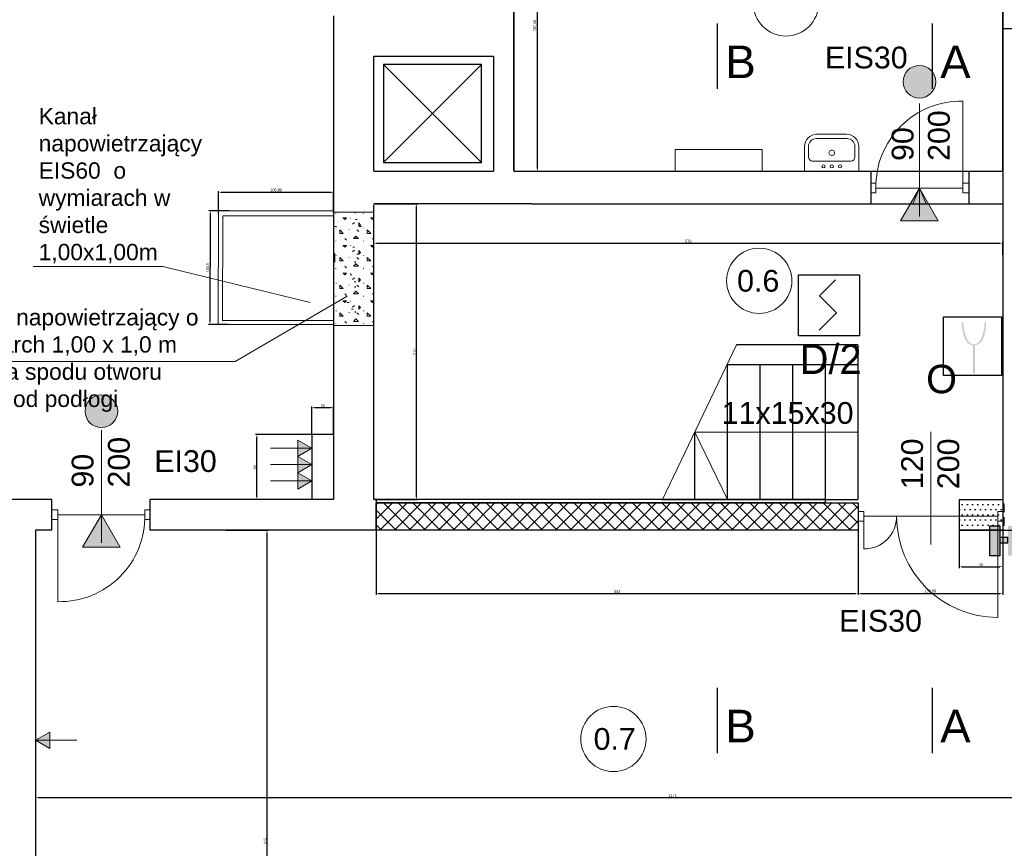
# Model space of a CAD drawing. Header units: millimetres. Extents: x 509 to 36614, y 492 to 3401.
# Tile 6 of 41: x 3060 to 3965, y 1719 to 2482. Entities that reach past the tile are written whole.
import ezdxf
from ezdxf.enums import TextEntityAlignment as Align

# ---------------------------------------------------------------- set-up
doc = ezdxf.new("R2010")
doc.units = ezdxf.units.MM
for name, color, linetype, lineweight in [('B_Wyposażenie', 10, 'Continuous', 9), ('kreskowanie', 252, 'Continuous', 5), ('oddymianie', 5, 'Continuous', 20), ('Okładziny', 132, 'Continuous', 25), ('opisy', 5, 'Continuous', 5), ('RAMKA 100', 198, 'Continuous', 15), ('sciany', 7, 'Continuous', 40), ('stolarka', 3, 'Continuous', 9), ('Wymiar', 7, 'Continuous', 5), ('wymiary', 6, 'Continuous', 5), ('WYŁACZNIK', 1, 'Continuous', 18), ('ściany nośne', 1, 'Continuous', 25)]:
    doc.layers.add(name, color=color, linetype=linetype, lineweight=lineweight)
for name, color, linetype in [('SIEMENS_adres', 7, 'Continuous'), ('SIEMENS_adres_csp', 7, 'Continuous'), ('SIEMENS_czujki', 1, 'Continuous'), ('SIEMENS_grupa', 5, 'Continuous'), ('SIEMENS_komentarze', 7, 'Continuous')]:
    doc.layers.add(name, color=color, linetype=linetype)
doc.styles.add('ARIAL', font='arial.ttf')
doc.styles.add('MtXpl_romans_shx', font='romans.shx')
doc.styles.add('OPS_Arial', font='txt')
doc.styles.get("Standard").update_dxf_attribs({"font": 'ARIAL.TTF'})
doc.dimstyles.new('ISO-25', dxfattribs={"dimtxt": 2.5, "dimasz": 2.5, "dimexe": 1.25, "dimexo": 0.625, "dimtad": 1, "dimtxsty": 'Standard', "dimcen": 2.5, "dimadec": 0, "dimazin": 0, "dimtfac": 1, "dimtmove": 0, "dimatfit": 3, "dimfxl": 0, "dimarcsym": 0})

# ---------------------------------------------------------------- blocks, each defined once
blk = doc.blocks.new('*D259')
at = {"layer": 'Defpoints', "color": 0}
for p in [(3963.72, 2053.17), (3830.73, 2037.11), (3963.72, 1953.74)]:
    blk.add_point(p, dxfattribs=at)
at = {"layer": 'wymiary', "color": 0, "lineweight": -2}
for p, q in [((3963.72, 2052.54), (3963.72, 1952.49)), ((3830.73, 2036.49), (3830.73, 1952.49)), ((3833.23, 1953.74), (3961.22, 1953.74))]:
    blk.add_line(p, q, dxfattribs=at)
at = {"layer": 'wymiary', "color": 0}
for points in [[(3833.23, 1954.16), (3833.23, 1953.32), (3830.73, 1953.74)], [(3961.22, 1953.32), (3961.22, 1954.16), (3963.72, 1953.74)]]:
    blk.add_solid(points, dxfattribs=at)
at = {"layer": 'wymiary', "color": 0, "insert": (3897.22, 1955.87), "char_height": 2.5, "attachment_point": 5}
blk.add_mtext('132,99', dxfattribs=at)
blk = doc.blocks.new('*D260')
at = {"layer": 'Defpoints', "color": 0}
for p in [(3387.73, 2012.06), (3830.73, 2012.06), (3830.73, 1953.74)]:
    blk.add_point(p, dxfattribs=at)
at = {"layer": 'wymiary', "color": 0, "lineweight": -2}
for p, q in [((3387.73, 2011.44), (3387.73, 1952.49)), ((3830.73, 2011.44), (3830.73, 1952.49)), ((3390.23, 1953.74), (3828.23, 1953.74))]:
    blk.add_line(p, q, dxfattribs=at)
at = {"layer": 'wymiary', "color": 0}
for points in [[(3390.23, 1954.16), (3390.23, 1953.32), (3387.73, 1953.74)], [(3828.23, 1953.32), (3828.23, 1954.16), (3830.73, 1953.74)]]:
    blk.add_solid(points, dxfattribs=at)
at = {"layer": 'wymiary', "color": 0, "insert": (3609.23, 1955.64), "char_height": 2.5, "attachment_point": 5}
blk.add_mtext('443', dxfattribs=at)
blk = doc.blocks.new('*D262')
at = {"layer": 'Defpoints', "color": 0}
for p in [(3923.73, 2012.06), (3963.72, 2012.07), (3963.72, 1978.31)]:
    blk.add_point(p, dxfattribs=at)
at = {"layer": 'wymiary', "color": 0, "lineweight": -2}
for p, q in [((3923.73, 2011.44), (3923.73, 1977.06)), ((3963.72, 2011.44), (3963.72, 1977.06)), ((3926.23, 1978.31), (3961.22, 1978.31))]:
    blk.add_line(p, q, dxfattribs=at)
at = {"layer": 'wymiary', "color": 0}
for points in [[(3926.23, 1978.72), (3926.23, 1977.89), (3923.73, 1978.31)], [(3961.22, 1977.89), (3961.22, 1978.72), (3963.72, 1978.31)]]:
    blk.add_solid(points, dxfattribs=at)
at = {"layer": 'wymiary', "color": 0, "insert": (3943.73, 1980.21), "char_height": 2.5, "attachment_point": 5}
blk.add_mtext('40', dxfattribs=at)
blk = doc.blocks.new('*D276')
at = {"layer": 'Defpoints', "color": 0}
for p in [(3074.72, 1911.96), (4245.72, 1911.96), (4245.72, 1766.06)]:
    blk.add_point(p, dxfattribs=at)
at = {"layer": 'wymiary', "color": 0, "lineweight": -2}
for p, q in [((3074.72, 1911.34), (3074.72, 1764.81)), ((4245.72, 1911.34), (4245.72, 1764.81)), ((3077.22, 1766.06), (4243.22, 1766.06))]:
    blk.add_line(p, q, dxfattribs=at)
at = {"layer": 'wymiary', "color": 0}
for points in [[(3077.22, 1766.47), (3077.22, 1765.64), (3074.72, 1766.06)], [(4243.22, 1765.64), (4243.22, 1766.47), (4245.72, 1766.06)]]:
    blk.add_solid(points, dxfattribs=at)
at = {"layer": 'wymiary', "color": 0, "insert": (3660.22, 1767.94), "char_height": 2.5, "attachment_point": 5}
blk.add_mtext('1171', dxfattribs=at)
blk = doc.blocks.new('*D277')
at = {"layer": 'Defpoints', "color": 0}
for p in [(3249.06, 2012.07), (3249.06, 1440.07), (3287.42, 1440.07)]:
    blk.add_point(p, dxfattribs=at)
at = {"layer": 'wymiary', "color": 0, "lineweight": -2}
for p, q in [((3249.68, 2012.07), (3288.67, 2012.07)), ((3287.42, 2009.57), (3287.42, 1442.57)), ((3249.68, 1440.07), (3288.67, 1440.07))]:
    blk.add_line(p, q, dxfattribs=at)
at = {"layer": 'wymiary', "color": 0}
for points in [[(3287.84, 2009.57), (3287.01, 2009.57), (3287.42, 2012.07)], [(3287.01, 1442.57), (3287.84, 1442.57), (3287.42, 1440.07)]]:
    blk.add_solid(points, dxfattribs=at)
at = {"layer": 'wymiary', "color": 0, "insert": (3285.52, 1726.07), "char_height": 2.5, "attachment_point": 5, "rotation": 90}
blk.add_mtext('572', dxfattribs=at)
blk = doc.blocks.new('*D299')
at = {"layer": 'Defpoints', "color": 0}
for p in [(3278.21, 2100.11), (3328.72, 2100.11), (3328.72, 2040.11)]:
    blk.add_point(p, dxfattribs=at)
at = {"layer": 'wymiary', "color": 0, "lineweight": -2}
for p, q in [((3328.1, 2100.11), (3276.96, 2100.11)), ((3278.21, 2042.61), (3278.21, 2097.61)), ((3328.1, 2040.11), (3276.96, 2040.11))]:
    blk.add_line(p, q, dxfattribs=at)
at = {"layer": 'wymiary', "color": 0}
for points in [[(3278.62, 2097.61), (3277.79, 2097.61), (3278.21, 2100.11)], [(3277.79, 2042.61), (3278.62, 2042.61), (3278.21, 2040.11)]]:
    blk.add_solid(points, dxfattribs=at)
at = {"layer": 'wymiary', "color": 0, "insert": (3276.3, 2070.11), "char_height": 2.5, "attachment_point": 5, "rotation": 90}
blk.add_mtext('60', dxfattribs=at)
blk = doc.blocks.new('*D300')
at = {"layer": 'Defpoints', "color": 0}
for p in [(3328.72, 2124.6), (3328.72, 2100.11), (3348.72, 2100.11)]:
    blk.add_point(p, dxfattribs=at)
at = {"layer": 'wymiary', "color": 0, "lineweight": -2}
for p, q in [((3328.72, 2100.74), (3328.72, 2125.85)), ((3346.22, 2124.6), (3331.22, 2124.6)), ((3348.72, 2100.74), (3348.72, 2125.85))]:
    blk.add_line(p, q, dxfattribs=at)
at = {"layer": 'wymiary', "color": 0}
for points in [[(3331.22, 2125.01), (3331.22, 2124.18), (3328.72, 2124.6)], [(3346.22, 2124.18), (3346.22, 2125.01), (3348.72, 2124.6)]]:
    blk.add_solid(points, dxfattribs=at)
at = {"layer": 'wymiary', "color": 0, "insert": (3338.72, 2126.5), "char_height": 2.5, "attachment_point": 5}
blk.add_mtext('20', dxfattribs=at)
blk = doc.blocks.new('*D305')
at = {"layer": 'Defpoints', "color": 0}
for p in [(3385.73, 2312.12), (3424.96, 2312.12), (3385.72, 2040.11)]:
    blk.add_point(p, dxfattribs=at)
at = {"layer": 'wymiary', "color": 0, "lineweight": -2}
for p, q in [((3386.36, 2312.12), (3426.21, 2312.12)), ((3424.96, 2042.61), (3424.96, 2309.62)), ((3386.35, 2040.11), (3426.21, 2040.11))]:
    blk.add_line(p, q, dxfattribs=at)
at = {"layer": 'wymiary', "color": 0}
for points in [[(3425.38, 2309.62), (3424.54, 2309.62), (3424.96, 2312.12)], [(3424.54, 2042.61), (3425.38, 2042.61), (3424.96, 2040.11)]]:
    blk.add_solid(points, dxfattribs=at)
at = {"layer": 'wymiary', "color": 0, "insert": (3423.08, 2176.12), "char_height": 2.5, "attachment_point": 5, "rotation": 90}
blk.add_mtext('272', dxfattribs=at)
blk = doc.blocks.new('*D306')
at = {"layer": 'Defpoints', "color": 0}
for p in [(3963.72, 2275.86), (3385.72, 2264.68), (3963.72, 2264.68)]:
    blk.add_point(p, dxfattribs=at)
at = {"layer": 'wymiary', "color": 0, "lineweight": -2}
for p, q in [((3385.72, 2265.3), (3385.72, 2277.11)), ((3388.22, 2275.86), (3961.22, 2275.86)), ((3963.72, 2265.3), (3963.72, 2277.11))]:
    blk.add_line(p, q, dxfattribs=at)
at = {"layer": 'wymiary', "color": 0}
for points in [[(3388.22, 2276.28), (3388.22, 2275.44), (3385.72, 2275.86)], [(3961.22, 2275.44), (3961.22, 2276.28), (3963.72, 2275.86)]]:
    blk.add_solid(points, dxfattribs=at)
at = {"layer": 'wymiary', "color": 0, "insert": (3674.72, 2277.76), "char_height": 2.5, "attachment_point": 5}
blk.add_mtext('578', dxfattribs=at)
blk = doc.blocks.new('*D312')
at = {"layer": 'Defpoints', "color": 0}
for p in [(3517.87, 2610.07), (3535.96, 2610.07), (3517.87, 2342.12)]:
    blk.add_point(p, dxfattribs=at)
at = {"layer": 'wymiary', "color": 0, "lineweight": -2}
for p, q in [((3518.49, 2610.07), (3537.21, 2610.07)), ((3535.96, 2344.62), (3535.96, 2607.57)), ((3518.49, 2342.12), (3537.21, 2342.12))]:
    blk.add_line(p, q, dxfattribs=at)
at = {"layer": 'wymiary', "color": 0}
for points in [[(3536.38, 2607.57), (3535.54, 2607.57), (3535.96, 2610.07)], [(3535.54, 2344.62), (3536.38, 2344.62), (3535.96, 2342.12)]]:
    blk.add_solid(points, dxfattribs=at)
at = {"layer": 'wymiary', "color": 0, "insert": (3533.83, 2476.09), "char_height": 2.5, "attachment_point": 5, "rotation": 90}
blk.add_mtext('267,95', dxfattribs=at)
blk = doc.blocks.new('*D314')
at = {"layer": 'Defpoints', "color": 0}
for p in [(3963.72, 2578.09), (3514.45, 2342.12), (3963.72, 2342.12)]:
    blk.add_point(p, dxfattribs=at)
at = {"layer": 'wymiary', "color": 0, "lineweight": -2}
for p, q in [((3514.45, 2342.74), (3514.45, 2579.34)), ((3516.95, 2578.09), (3961.22, 2578.09)), ((3963.72, 2342.74), (3963.72, 2579.34))]:
    blk.add_line(p, q, dxfattribs=at)
at = {"layer": 'wymiary', "color": 0}
for points in [[(3516.95, 2578.51), (3516.95, 2577.67), (3514.45, 2578.09)], [(3961.22, 2577.67), (3961.22, 2578.51), (3963.72, 2578.09)]]:
    blk.add_solid(points, dxfattribs=at)
at = {"layer": 'wymiary', "color": 0, "insert": (3739.09, 2580.22), "char_height": 2.5, "attachment_point": 5}
blk.add_mtext('449,27', dxfattribs=at)
blk = doc.blocks.new('*U2')
for p, q in [((7.6, 28.6), (-10.5, 10.5)), ((-10.5, 10.5), (8.7, -8.7)), ((8.7, -8.7), (-11.1, -28.4))]:
    blk.add_line(p, q)
blk.add_lwpolyline([(-34.5, 34.5), (34.5, 34.5), (34.5, -34.5), (-34.5, -34.5)], close=True)
at = {"flags": 9}
blk.add_attdef('NAZWA', (-58.3, 81.4), '', height=22, dxfattribs=at)
at = {"layer": 'SIEMENS_adres', "style": 'ARIAL', "width": 0.7, "flags": 8}
blk.add_attdef('ADRES', text='', height=26, dxfattribs=at).set_placement((8.7, 57.1), align=Align.MIDDLE_LEFT)
at = {"layer": 'SIEMENS_adres_csp', "style": 'MtXpl_romans_shx', "flags": 8}
blk.add_attdef('CSP', text='', height=15.6, dxfattribs=at).set_placement((-41.4, 26.4), align=Align.MIDDLE_RIGHT)
at = {"layer": 'SIEMENS_grupa', "style": 'ARIAL', "width": 0.7, "flags": 8}
blk.add_attdef('GRUPA', text='', height=26, dxfattribs=at).set_placement((0, -45.7), align=Align.TOP_CENTER)
at = {"layer": 'SIEMENS_komentarze', "style": 'MtXpl_romans_shx'}
blk.add_attdef('UWAGI', (40.4, -11.2), '', height=22, dxfattribs=at)
at = {"layer": 'SIEMENS_komentarze', "style": 'MtXpl_romans_shx', "flags": 1}
blk.add_attdef('PARAMETR', (-210.6, -12.1), '', height=22, dxfattribs=at)
blk = doc.blocks.new('*D376')
at = {"layer": 'Defpoints', "color": 0}
for p in [(3242.84, 2322.5), (3242.84, 2302.83), (3348.72, 2302.83)]:
    blk.add_point(p, dxfattribs=at)
at = {"layer": 'oddymianie', "color": 0, "lineweight": -2}
for p, q in [((3242.84, 2303.46), (3242.84, 2323.75)), ((3346.22, 2322.5), (3245.34, 2322.5)), ((3348.72, 2303.46), (3348.72, 2323.75))]:
    blk.add_line(p, q, dxfattribs=at)
at = {"layer": 'oddymianie', "color": 0}
for points in [[(3245.34, 2322.92), (3245.34, 2322.08), (3242.84, 2322.5)], [(3346.22, 2322.08), (3346.22, 2322.92), (3348.72, 2322.5)]]:
    blk.add_solid(points, dxfattribs=at)
at = {"layer": 'oddymianie', "color": 0, "insert": (3295.78, 2324.63), "char_height": 2.5, "attachment_point": 5}
blk.add_mtext('105,88', dxfattribs=at)
blk = doc.blocks.new('*D377')
at = {"layer": 'Defpoints', "color": 0}
for p in [(3252.98, 2305.65), (3234.94, 2201.2), (3252.69, 2201.14)]:
    blk.add_point(p, dxfattribs=at)
at = {"layer": 'oddymianie', "color": 0, "lineweight": -2}
for p, q in [((3252.36, 2305.65), (3233.98, 2305.7)), ((3235.23, 2303.2), (3234.94, 2203.7)), ((3252.06, 2201.15), (3233.69, 2201.2))]:
    blk.add_line(p, q, dxfattribs=at)
at = {"layer": 'oddymianie', "color": 0}
for points in [[(3235.64, 2303.2), (3234.81, 2303.2), (3235.23, 2305.7)], [(3234.53, 2203.7), (3235.36, 2203.69), (3234.94, 2201.2)]]:
    blk.add_solid(points, dxfattribs=at)
at = {"layer": 'oddymianie', "color": 0, "insert": (3232.96, 2253.45), "char_height": 2.5, "attachment_point": 5, "rotation": 89.83811}
blk.add_mtext('104,5', dxfattribs=at)

msp = doc.modelspace()

# ---------------------------------------------------------------- hatches: boundary and pattern name
at = {"transparency": 33554607}
h = msp.add_hatch(color=256, dxfattribs=at)
h.dxf.hatch_style = 1
h.set_gradient(color1=(0, 0, 255), color2=(0, 0, 228), one_color=1, tint=0.44995, name='CYLINDER')
h.paths.add_polyline_path([(3961.006, 2015.927), (3952.02, 2015.927), (3952.02, 1988.467), (3961.006, 1988.467)])
h.paths.add_polyline_path([(3968.558, 2015.927), (3968.558, 1988.467), (3981.977, 1988.467), (3981.977, 2015.927)])
h.paths.add_polyline_path([(3968.558, 2005.328), (3961.006, 2005.328), (3961.006, 2000.44), (3968.558, 2000.44)])
at = {"layer": 'kreskowanie', "transparency": 33554687}
h = msp.add_hatch(dxfattribs=at)
h.set_pattern_fill('ANSI37', color=251, scale=3)
h.set_pattern_definition([(45, (-1928.944, 5609.413), (-6.735192, 6.735192), []), (135, (-1928.944, 5609.413), (-6.735192, -6.735192), [])])
h.paths.add_polyline_path([(3387.725, 2037.114), (3387.728, 2012.062), (3830.728, 2012.062), (3830.728, 2037.114), (3800.725, 2037.114), (3387.728, 2037.114)], is_closed=False)
at = {"layer": 'oddymianie', "transparency": 33554687}
h = msp.add_hatch(dxfattribs=at)
h.set_pattern_fill('CONCRE', color=256, scale=20)
h.set_pattern_definition([(0, (-1928.94, 5536.16), (508, 508), [63.5, -444.5]), (90, (-1928.94, 5536.16), (-508, 508), [63.5, -444.5]), (135, (-1865.44, 5536.16), (-508, 7e-14), [89.803, -628.618]), (0, (-1868.94, 5821.9), (508, 508), [63.5, -444.5]), (45, (-1833.7, 5790.16), (0, 508), [44.9, -673.52]), (135, (-1833.7, 5790.16), (-508, 7e-14), [44.9, -673.52]), (0, (-1674.94, 5948.9), (508, 508), [89.803, -418.197]), (45, (-1674.94, 5948.9), (0, 508), [63.5, -654.92]), (135, (-1585.14, 5948.9), (-508, 7e-14), [63.5, -654.92]), (90, (-1579.7, 5663.16), (-508, 508), [63.5, -444.5]), (45, (-1579.7, 5663.16), (0, 508), [44.9, -673.52]), (135, (-1547.94, 5694.9), (-508, 7e-14), [44.9, -673.52]), (0, (-1865.44, 5663.16), (508, 508), [31.75, -425.45]), (0, (-1484.44, 5790.16), (508, 508), [31.75, -425.45]), (90, (-1643.2, 5853.66), (-508, 508), [31.75, -425.45]), (135, (-1579.7, 5567.9), (-508, 7e-14), [44.9, -673.52]), (135, (-1801.94, 5917.16), (-508, 7e-14), [44.9, -673.52]), (45, (-1690.82, 5702.85), (0, 508), [44.9, -673.52]), (90, (-1754.3, 5599.66), (-508, 508), [7.938, -500.062]), (90, (-1730.5, 5814), (-508, 508), [7.938, -500.062]), (90, (-1492.4, 5901.3), (-508, 508), [7.938, -500.062]), (90, (-1484.44, 5631.4), (-508, 508), [7.938, -500.062])])
h.paths.add_polyline_path([(3348.72, 2200.106), (3385.429, 2200.106), (3385.429, 2304.58), (3349.015, 2304.58), (3348.719, 2200.106)], is_closed=False)
h = msp.add_hatch(dxfattribs=at)
h.set_pattern_fill('CONCRE', color=256)
h.set_pattern_definition([(0, (-1928.944, 5536.164), (25.4, 25.4), [3.175, -22.225]), (90, (-1928.944, 5536.164), (-25.4, 25.4), [3.175, -22.225]), (135, (-1925.769, 5536.164), (-25.4, 4e-15), [4.49013, -31.4309]), (0, (-1925.944, 5550.452), (25.4, 25.4), [3.175, -22.225]), (45, (-1924.182, 5548.864), (0, 25.4), [2.24506, -33.67596]), (135, (-1924.182, 5548.864), (-25.4, 4e-15), [2.24506, -33.67596]), (0, (-1916.244, 5556.802), (25.4, 25.4), [4.49013, -20.90987]), (45, (-1916.244, 5556.802), (0, 25.4), [3.175, -32.74603]), (135, (-1911.754, 5556.802), (-25.4, 4e-15), [3.175, -32.74603]), (90, (-1911.482, 5542.514), (-25.4, 25.4), [3.175, -22.225]), (45, (-1911.482, 5542.514), (0, 25.4), [2.24506, -33.67596]), (135, (-1909.894, 5544.102), (-25.4, 4e-15), [2.24506, -33.67596]), (0, (-1925.77, 5542.514), (25.4, 25.4), [1.5875, -21.2725]), (0, (-1906.72, 5548.864), (25.4, 25.4), [1.5875, -21.2725]), (90, (-1914.657, 5552.04), (-25.4, 25.4), [1.5875, -21.2725]), (135, (-1911.482, 5537.752), (-25.4, 4e-15), [2.24506, -33.67596]), (135, (-1922.594, 5555.214), (-25.4, 4e-15), [2.24506, -33.67596]), (45, (-1917.038, 5544.499), (0, 25.4), [2.24506, -33.67596]), (90, (-1920.213, 5539.34), (-25.4, 25.4), [0.39687, -25.00313]), (90, (-1919.022, 5550.055), (-25.4, 25.4), [0.39687, -25.00313]), (90, (-1907.116, 5554.42), (-25.4, 25.4), [0.39687, -25.00313]), (90, (-1906.72, 5540.927), (-25.4, 25.4), [0.39687, -25.00313])])
h.paths.add_polyline_path([(3348.72, 2200.106), (3385.429, 2200.106), (3385.429, 2304.58), (3349.015, 2304.58), (3348.719, 2200.106)], is_closed=False)
at = {"layer": 'Okładziny', "transparency": 33554687}
h = msp.add_hatch(color=251, dxfattribs=at)
h.dxf.hatch_style = 1
h.paths.add_polyline_path([(3315.73, 2049.836), (3328.72, 2057.336), (3315.73, 2057.336)])
h.paths.add_polyline_path([(3315.73, 2057.336), (3328.72, 2057.336), (3315.73, 2064.836)])
h.paths.add_polyline_path([(3315.73, 2064.836), (3328.72, 2072.336), (3315.73, 2072.336)])
h.paths.add_polyline_path([(3315.73, 2072.336), (3328.72, 2072.336), (3315.73, 2079.836)])
h.paths.add_polyline_path([(3315.73, 2079.836), (3328.72, 2087.336), (3315.73, 2087.336)])
h.paths.add_polyline_path([(3315.73, 2087.336), (3328.72, 2087.336), (3315.73, 2094.836)])
h = msp.add_hatch(color=251, dxfattribs=at)
h.dxf.hatch_style = 1
h.paths.add_polyline_path([(3087.711, 1818.72), (3087.711, 1826.22), (3074.72, 1818.72)])
h.paths.add_polyline_path([(3087.711, 1811.22), (3087.711, 1818.72), (3074.72, 1818.72)])
at = {"layer": 'stolarka', "transparency": 33554687}
h = msp.add_hatch(color=251, dxfattribs=at)
h.dxf.hatch_style = 1
h.paths.add_polyline_path([(3902.22, 2424.446, 1), (3872.22, 2424.446, 1)])
h = msp.add_hatch(color=251, dxfattribs=at)
h.dxf.hatch_style = 1
h.paths.add_polyline_path([(3150.22, 2121.372, 1), (3120.22, 2121.372, 1)])
at = {"layer": 'Wymiar', "transparency": 33554687}
h = msp.add_hatch(color=251, dxfattribs=at)
h.dxf.hatch_style = 1
h.paths.add_polyline_path([(3904.535, 2296.63), (3887.22, 2326.621), (3869.905, 2296.63)])
h = msp.add_hatch(color=251, dxfattribs=at)
h.dxf.hatch_style = 1
h.paths.add_polyline_path([(3135.22, 2026.233), (3117.905, 1996.242), (3152.535, 1996.242)])
at = {"layer": 'WYŁACZNIK', "lineweight": 30}
h = msp.add_hatch(color=30, dxfattribs=at)
edge = h.paths.add_edge_path()
edge.add_spline(control_points=[(3938.287, 2182.049), (3938.858, 2182.19), (3944.42, 2183.117), (3947.883, 2193.03), (3948.316, 2200.172), (3948.532, 2203.505)], knot_values=[0.412481, 0.412481, 0.412481, 0.412481, 1.1606576, 6.8479801, 10.9399911, 10.9399911, 10.9399911, 10.9399911], degree=3, periodic=0)
edge.add_line((3948.532, 2203.505), (3947.259, 2203.455))
edge.add_spline(control_points=[(3947.259, 2203.455), (3947.119, 2201.983), (3946.979, 2200.522), (3946.666, 2198.049), (3946.518, 2197.047), (3946.149, 2195.011), (3945.928, 2193.969), (3945.264, 2191.401), (3944.766, 2189.881), (3943.698, 2187.578), (3943.203, 2186.715), (3942.077, 2185.22), (3941.449, 2184.588), (3940.397, 2183.857), (3940.029, 2183.648), (3939.247, 2183.309), (3938.817, 2183.172), (3938.027, 2182.963), (3937.685, 2182.885), (3936.873, 2182.899)], knot_values=[0.0900036, 0.0900036, 0.0900036, 0.0900036, 2.0478643, 2.0478643, 3.3645865, 3.3645865, 4.6813087, 4.6813087, 6.5870589, 6.5870589, 7.885153, 7.885153, 9.1832472, 9.1832472, 9.8322942, 9.8322942, 10.4813413, 10.4813413, 10.9399911, 10.9399911, 10.9399911, 10.9399911], degree=3, periodic=0)
edge.add_spline(control_points=[(3937.333, 2182.806), (3936.982, 2182.885), (3936.64, 2182.963), (3935.85, 2183.172), (3935.419, 2183.309), (3934.638, 2183.648), (3934.269, 2183.857), (3933.218, 2184.588), (3932.59, 2185.22), (3931.464, 2186.715), (3930.968, 2187.578), (3929.901, 2189.881), (3929.403, 2191.401), (3928.739, 2193.969), (3928.518, 2195.011), (3928.149, 2197.047), (3928.001, 2198.049), (3927.687, 2200.522), (3927.548, 2201.983), (3927.408, 2203.455)], knot_values=[0.0900036, 0.0900036, 0.0900036, 0.0900036, 0.5486534, 0.5486534, 1.1977005, 1.1977005, 1.8467476, 1.8467476, 3.1448417, 3.1448417, 4.4429359, 4.4429359, 6.348686, 6.348686, 7.6654082, 7.6654082, 8.9821304, 8.9821304, 10.9399911, 10.9399911, 10.9399911, 10.9399911], degree=3, periodic=0)
edge.add_line((3927.408, 2203.455), (3925.937, 2203.289))
edge.add_spline(control_points=[(3925.937, 2203.289), (3926.327, 2200.215), (3926.587, 2192.554), (3930.742, 2182.944), (3935.808, 2182.19), (3936.38, 2182.049)], knot_values=[0.412481, 0.412481, 0.412481, 0.412481, 4.504492, 10.1918145, 10.9399911, 10.9399911, 10.9399911, 10.9399911], degree=3, periodic=0)
edge.add_line((3936.38, 2182.049), (3936.38, 2155.981))
edge.add_line((3936.38, 2155.981), (3938.287, 2155.981))
edge.add_line((3938.287, 2155.981), (3938.287, 2182.049))
at = {"layer": 'ściany nośne', "transparency": 33554687}
h = msp.add_hatch(dxfattribs=at)
h.set_pattern_fill('DOTS', color=251, scale=3)
h.set_pattern_definition([(0, (-1928.944, 5536.1645), (2.38125, 4.7625), [0, -4.7625])])
edge = h.paths.add_edge_path()
edge.add_line((3923.728, 2012.062), (3963.72, 2012.067))
edge.add_line((3963.72, 2012.066), (3963.72, 2040.07))
edge.add_line((3963.72, 2040.119), (3923.725, 2040.114))
edge.add_line((3923.725, 2040.114), (3923.728, 2012.062))
edge = h.paths.add_edge_path(flags=16)
edge.add_line((3923.728, 2012.062), (3963.72, 2012.067))

# ---------------------------------------------------------------- linework, layer by layer
for points in [[(3961.006, 2015.927), (3961.006, 1988.467), (3952.02, 1988.467), (3952.02, 2015.927)], [(3961.006, 2005.328), (3961.006, 2000.44), (3968.558, 2000.44), (3968.558, 2005.328)]]:
    msp.add_lwpolyline(points, close=True)
at = {"layer": 'B_Wyposażenie', "color": 251}
for p, q in [((3804.055, 2372.103), (3792.423, 2372.103)), ((3794.942, 2376.107), (3792.715, 2376.107)), ((3804.055, 2376.107), (3792.827, 2376.107)), ((3794.942, 2372.103), (3793.525, 2372.103)), ((3804.055, 2376.107), (3820.283, 2376.107)), ((3804.055, 2372.103), (3820.687, 2372.103)), ((3813.168, 2376.107), (3815.395, 2376.107)), ((3813.168, 2372.103), (3814.585, 2372.103)), ((3781.578, 2364.858), (3781.578, 2342.118)), ((3785.223, 2355.142), (3785.223, 2364.902)), ((3827.888, 2355.142), (3827.888, 2364.902)), ((3831.533, 2364.858), (3831.533, 2342.118)), ((3824.137, 2351.392), (3788.973, 2351.392))]:
    msp.add_line(p, q, dxfattribs=at)
for centre in [(3798.999, 2346.602), (3814.241, 2346.602)]:
    msp.add_circle(centre, 1.463, dxfattribs=at)
for centre, radius, start, end in [((3792.827, 2364.858), 11.249, 89.997207, 180.002793), ((3792.424, 2364.902), 7.201, 90.003602, 179.996398), ((3820.284, 2364.858), 11.249, 359.997207, 90.002793), ((3820.687, 2364.902), 7.201, 0.003602, 89.996398), ((3788.974, 2355.142), 3.751, 180.011278, 269.988722), ((3806.62, 2359), 2.565, 89.996323, 270.003677), ((3806.62, 2359), 2.565, 269.996323, 90.003677), ((3824.137, 2355.142), 3.751, 270.011278, 359.988722), ((3806.62, 2346.602), 1.463, 90, 270), ((3806.62, 2346.602), 1.463, 270, 90)]:
    msp.add_arc(centre, radius, start, end, dxfattribs=at)
at = {"layer": 'oddymianie'}
for points in [[(3348.72, 2201.201), (3242.689, 2201.201), (3242.984, 2305.675), (3349.015, 2305.675)], [(3348.72, 2304.58), (3385.429, 2304.58), (3385.429, 2200.106), (3348.72, 2200.106)]]:
    msp.add_lwpolyline(points, close=True, dxfattribs=at)
for points in [[(3349.025, 2204.849), (3349.025, 2204.849), (3246.506, 2204.849), (3246.801, 2301.143), (3349.32, 2301.143), (3349.32, 2301.143)], [(3349.015, 2304.58), (3385.725, 2304.58)], [(3072.496, 2254.478), (3191.622, 2254.478), (3326.992, 2221.331)], [(3361.103, 2227.144), (3258.313, 2167.183), (2988.72, 2167.183)], [(3348.719, 2200.106), (3385.429, 2200.106)]]:
    msp.add_lwpolyline(points, dxfattribs=at)
at = {"layer": 'opisy', "color": 251}
for p, q in [((3887.22, 2300.621), (3887.22, 2404.334)), ((3887.22, 2326.621), (3881.097, 2312.103)), ((3893.343, 2312.103), (3887.22, 2326.621)), ((3876.62, 2312.103), (3888.867, 2312.103)), ((3719.161, 2182.358), (3651.027, 2040.114)), ((3135.22, 2000.233), (3135.22, 2103.946)), ((3830.71, 2102.114), (3680.725, 2102.114)), ((3680.725, 2102.114), (3710.725, 2040.114)), ((3897.725, 1998.733), (3897.725, 2102.446)), ((3328.72, 2087.336), (3315.73, 2094.836)), ((3315.73, 2094.836), (3315.73, 2079.836)), ((3315.73, 2087.336), (3290.73, 2087.336)), ((3328.72, 2087.336), (3315.73, 2079.836)), ((3328.72, 2087.336), (3315.73, 2087.336)), ((3328.72, 2072.336), (3315.73, 2079.836)), ((3315.73, 2079.836), (3315.73, 2064.836)), ((3315.73, 2072.336), (3290.73, 2072.336)), ((3328.72, 2072.336), (3315.73, 2064.836)), ((3328.72, 2072.336), (3315.73, 2072.336)), ((3328.72, 2057.336), (3315.73, 2064.836)), ((3315.73, 2064.836), (3315.73, 2049.836)), ((3315.73, 2057.336), (3290.73, 2057.336)), ((3328.72, 2057.336), (3315.73, 2049.836)), ((3328.72, 2057.336), (3315.73, 2057.336)), ((3959.221, 2029.238), (3963.721, 2029.238)), ((3959.221, 2020.238), (3959.221, 2029.238)), ((3963.72, 2016.175), (3963.72, 2036.175)), ((3963.72, 2016.175), (3963.72, 2036.175)), ((3965.22, 2036.175), (3963.72, 2036.175)), ((3965.22, 2028.425), (3965.22, 2036.175)), ((3959.221, 2020.238), (3963.721, 2020.238)), ((3965.22, 2023.925), (3965.22, 2016.175)), ((3074.72, 1818.72), (3087.711, 1826.22)), ((3087.711, 1811.22), (3087.711, 1826.22)), ((3074.72, 1818.72), (3087.711, 1811.22)), ((3074.72, 1818.72), (3087.711, 1818.72)), ((3087.711, 1818.72), (3112.711, 1818.72))]:
    msp.add_line(p, q, dxfattribs=at)
for centre in [(3764.502, 2496.491), (3739.908, 2241.334), (3605.922, 1819.949)]:
    msp.add_circle(centre, 30, dxfattribs=at)
at = {"layer": 'stolarka', "color": 251}
for p, q in [((3927.22, 2326.621), (3927.22, 2406.621)), ((3847.22, 2331.121), (3842.72, 2331.121)), ((3847.22, 2331.121), (3847.22, 2322.121)), ((3927.22, 2326.621), (3847.22, 2326.621)), ((3927.22, 2331.121), (3927.22, 2322.121)), ((3927.22, 2331.121), (3932.72, 2331.121)), ((3847.22, 2322.121), (3842.72, 2322.121)), ((3927.22, 2322.121), (3932.72, 2322.121)), ((3095.22, 2030.733), (3089.72, 2030.733)), ((3095.22, 2021.733), (3095.22, 2030.733)), ((3175.22, 2030.733), (3179.72, 2030.733)), ((3175.22, 2021.733), (3175.22, 2030.733)), ((3836.228, 2029.233), (3830.728, 2029.233)), ((3836.228, 2020.233), (3836.228, 2029.233)), ((3095.22, 2021.733), (3089.72, 2021.733)), ((3095.22, 2026.233), (3175.22, 2026.233)), ((3095.22, 2026.233), (3095.22, 1946.233)), ((3175.22, 2021.733), (3179.72, 2021.733)), ((3836.228, 2020.233), (3830.728, 2020.233)), ((3836.228, 2024.733), (3959.221, 2024.733)), ((3836.228, 2024.728), (3836.228, 1994.728)), ((3959.221, 2024.733), (3959.221, 1931.74)), ((3963.72, 2016.175), (3965.22, 2016.175))]:
    msp.add_line(p, q, dxfattribs=at)
for points in [[(3927.22, 2406.621, 0.4257353), (3847.22, 2326.621)], [(3095.22, 1946.233, 0.4257353), (3175.22, 2026.233)]]:
    msp.add_lwpolyline(points, format="xyb", dxfattribs=at)
for centre in [(3887.22, 2424.446), (3135.22, 2121.372)]:
    msp.add_circle(centre, 15, dxfattribs=at)
for centre, radius, start, end in [((3836.228, 2024.728), 30, 270, 0), ((3959.221, 2024.733), 92.994, 180.003114, 270)]:
    msp.add_arc(centre, radius, start, end, dxfattribs=at)
at = {"layer": 'Wymiar', "color": 251}
for p, q in [((3887.22, 2326.621), (3869.905, 2296.63)), ((3887.22, 2326.621), (3904.535, 2296.63)), ((3904.535, 2296.63), (3869.905, 2296.63)), ((3135.22, 2026.233), (3117.905, 1996.242)), ((3135.22, 2026.233), (3152.535, 1996.242)), ((3152.535, 1996.242), (3117.905, 1996.242))]:
    msp.add_line(p, q, dxfattribs=at)
at = {"layer": 'wymiary', "color": 251}
for p, q in [((3742.72, 2362.118), (3662.72, 2362.118)), ((3662.72, 2362.118), (3662.72, 2342.118)), ((3742.72, 2362.118), (3742.72, 2342.118))]:
    msp.add_line(p, q, dxfattribs=at)
at = {"layer": 'WYŁACZNIK', "color": 30, "lineweight": 30}
msp.add_lwpolyline([(3909.352, 2208.212), (3962.737, 2208.212), (3962.737, 2154.257), (3909.359, 2154.257)], close=True, dxfattribs=at)
at = {"layer": 'ściany nośne', "color": 251}
for p, q in [((3514.454, 2610.067), (3514.454, 2342.118)), ((3963.72, 2590.067), (3963.72, 2473.067)), ((3348.72, 2485.067), (3348.72, 2040.114)), ((3701.399, 2477.944), (3701.399, 2417.944)), ((3898.933, 2477.944), (3898.933, 2417.944)), ((3991.72, 2473.067), (3963.72, 2473.067)), ((3963.72, 2473.067), (3963.72, 2040.119)), ((3385.725, 2342.118), (3385.725, 2448.067)), ((3385.725, 2448.067), (3495.72, 2448.067)), ((3495.72, 2448.067), (3495.72, 2342.118)), ((3394.565, 2440.176), (3394.565, 2350.176)), ((3484.565, 2440.176), (3394.565, 2440.176)), ((3394.565, 2440.176), (3484.565, 2350.176)), ((3394.565, 2350.176), (3484.565, 2440.176)), ((3484.565, 2350.176), (3484.565, 2440.176)), ((3394.565, 2350.176), (3484.565, 2350.176)), ((3385.725, 2342.118), (3495.72, 2342.118)), ((3514.454, 2342.118), (3963.72, 2342.118)), ((3842.72, 2312.103), (3842.72, 2342.118)), ((3932.72, 2342.118), (3932.72, 2312.103)), ((3530.725, 2312.114), (3385.725, 2312.118)), ((3385.725, 2040.114), (3385.725, 2311.114)), ((3530.725, 2312.114), (3800.729, 2312.103)), ((3800.729, 2312.103), (3963.72, 2312.103)), ((3830.71, 2182.358), (3719.161, 2182.358)), ((3830.71, 2182.358), (3830.695, 2164.114)), ((3710.725, 2164.114), (3710.423, 2164.114)), ((3830.71, 2164.114), (3710.725, 2164.114)), ((3710.725, 2040.114), (3710.725, 2164.114)), ((3740.725, 2040.114), (3740.725, 2164.114)), ((3770.725, 2040.114), (3770.725, 2164.114)), ((3800.725, 2040.114), (3800.725, 2164.114)), ((3830.695, 2164.114), (3830.725, 2040.114)), ((3348.72, 2100.114), (3328.72, 2100.114)), ((3328.72, 2100.114), (3328.72, 2040.114)), ((3680.725, 2040.114), (3680.725, 2102.114)), ((3089.72, 2040.114), (3020.72, 2040.114)), ((3089.72, 2012.062), (3089.72, 2040.114)), ((3348.72, 2040.114), (3179.72, 2040.067)), ((3179.72, 2040.067), (3179.72, 2012.067)), ((3387.725, 2040.114), (3385.725, 2040.114)), ((3387.725, 2040.114), (3387.728, 2012.062)), ((3650.725, 2040.114), (3387.725, 2040.114)), ((3800.725, 2040.114), (3387.725, 2040.114)), ((3387.725, 2040.114), (3387.725, 2037.114)), ((3800.725, 2037.114), (3387.725, 2037.114)), ((3387.725, 2037.114), (3800.725, 2037.114)), ((3387.728, 2012.062), (3387.728, 2037.114)), ((3387.728, 2037.114), (3830.728, 2037.114)), ((3650.725, 2040.114), (3830.725, 2040.114)), ((3800.725, 2037.114), (3800.725, 2040.114)), ((3800.725, 2037.114), (3800.725, 2040.114)), ((3830.728, 2037.114), (3830.728, 2012.062)), ((3923.725, 2040.114), (3963.72, 2040.119)), ((3923.725, 2040.114), (3963.72, 2040.119)), ((3923.725, 2040.114), (3923.728, 2012.062)), ((3923.725, 2040.114), (3923.728, 2012.062)), ((3963.72, 2040.119), (3963.723, 2012.067)), ((3963.72, 2040.07), (3963.72, 2012.066)), ((3089.72, 2012.062), (3074.72, 2012.062)), ((3074.72, 2011.962), (3074.72, 1679.067)), ((3387.728, 2012.062), (3179.72, 2012.067)), ((3830.728, 2012.062), (3387.728, 2012.062)), ((3923.728, 2012.062), (3963.72, 2012.067)), ((3963.72, 2012.067), (3923.728, 2012.062)), ((3963.72, 2012.067), (4133.72, 2012.087)), ((3701.399, 1867.052), (3701.399, 1807.052)), ((3898.933, 1867.052), (3898.933, 1807.052))]:
    msp.add_line(p, q, dxfattribs=at)
for p in [(3650.725, 2040.114), (3680.725, 2040.114), (3710.725, 2040.114), (3740.725, 2040.114), (3770.725, 2040.114), (3800.725, 2040.114)]:
    msp.add_point(p, dxfattribs=at)

# ---------------------------------------------------------------- block references
at = {"layer": 'SIEMENS_czujki', "xscale": 0.8133694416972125, "yscale": 0.8133694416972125, "zscale": 0.8133694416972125}
msp.add_blockref('*U2', (3803.945, 2218.922), dxfattribs=at)

# ---------------------------------------------------------------- texts
at = {"layer": 'oddymianie', "char_height": 15, "attachment_point": 1}
for s, insert, width in [('Kanał napowietrzający EIS60  o wymiarach w świetle 1,00x1,00m', (3077.526, 2400.293), 121.38964), ('Otwór napowietrzający o wymiarch 1,00 x 1,0 m \\Przędna spodu otworu +0,20 od podłogi', (2995.111, 2215.318), 238.11628)]:
    msp.add_mtext(s, dxfattribs=dict(at, insert=insert, width=width))
at = {"layer": 'opisy', "color": 251, "attachment_point": 1}
for s, insert, char_height, width in [('B', (3708.784, 2457.72), 30, 518.52271), ('EIS30', (3800.29, 2456.716), 20, 104.91277), ('A', (3906.318, 2457.72), 30, 518.52271), ('0.6', (3719.586, 2251.367), 20, 104.91277), ('11x15x30', (3705.434, 2129.796), 20, 104.91277), ('EI30', (3183.797, 2085.523), 20, 104.91277), ('EIS30', (3813.415, 1938.634), 20, 104.91277), ('B', (3708.784, 1846.827), 30, 518.52271), ('A', (3906.318, 1846.827), 30, 518.52271), ('0.7', (3587.653, 1829.982), 20, 104.91277)]:
    msp.add_mtext(s, dxfattribs=dict(at, insert=insert, char_height=char_height, width=width))
at = {"layer": 'opisy', "color": 251, "char_height": 20, "width": 6.69806, "attachment_point": 1, "rotation": 90}
for s, insert in [('90\\P200', (3861.727, 2351.57)), ('90\\P200', (3107.904, 2051.182)), ('120\\P200', (3870.409, 2049.682))]:
    msp.add_mtext(s, dxfattribs=dict(at, insert=insert))
at = {"layer": 'RAMKA 100', "color": 1, "lineweight": 25, "insert": (3805.617, 2182.912), "char_height": 27.2874, "width": 304.35277, "attachment_point": 2, "style": 'OPS_Arial'}
msp.add_mtext('D/2 ', dxfattribs=at)
at = {"layer": 'sciany', "color": 30, "lineweight": 25, "insert": (3893.323, 2164.111), "char_height": 26.14606, "width": 32.44039, "attachment_point": 1}
msp.add_mtext('{\\fArial|b0|i0|c238|p34;O}', dxfattribs=at)

# ---------------------------------------------------------------- dimensions: what is measured, and where the dimension line sits
at = {"layer": 'oddymianie'}
for p1, p2, distance, picture, middle in [((3348.72, 2302.832), (3242.837, 2302.832), -19.669, '*D376', (3295.778, 2324.628)), ((3252.984, 2305.647), (3252.689, 2201.145), -17.751, '*D377', (3232.958, 2253.452))]:
    dim = msp.add_aligned_dim(p1=p1, p2=p2, distance=distance, dimstyle='ISO-25', override={"dimfxl": 1, "dimfxlon": 0}, dxfattribs=at)
    dim.commit()
    dim.dimension.update_dxf_attribs({"geometry": picture, "text_midpoint": middle})
at = {"layer": 'wymiary', "color": 251}
for base, p1, p2, picture, middle in [((3535.96, 2610.067), (3517.866, 2342.118), (3517.866, 2610.067), '*D312', (3533.833, 2476.093)), ((3424.962, 2312.118), (3385.725, 2040.114), (3385.732, 2312.118), '*D305', (3423.081, 2176.116)), ((3278.206, 2100.114), (3328.72, 2040.114), (3328.72, 2100.114), '*D299', (3276.305, 2070.114)), ((3287.422, 1440.067), (3249.056, 2012.065), (3249.056, 1440.067), '*D277', (3285.521, 1726.066))]:
    dim = msp.add_linear_dim(base=base, p1=p1, p2=p2, angle=90, dimstyle='ISO-25', dxfattribs=at)
    dim.commit()
    dim.dimension.update_dxf_attribs({"geometry": picture, "text_midpoint": middle})
for base, p1, p2, picture, middle in [((3963.72, 2578.092), (3514.454, 2342.118), (3963.72, 2342.118), '*D314', (3739.087, 2580.219)), ((3963.7201, 2275.8607), (3385.7246, 2264.6769), (3963.7201, 2264.6769), '*D306', (3674.7224, 2277.7621)), ((3328.72, 2124.597), (3348.72, 2100.114), (3328.72, 2100.114), '*D300', (3338.72, 2126.498)), ((3963.72, 1953.739), (3830.728, 2037.114), (3963.72, 2053.168), '*D259', (3897.224, 1955.867)), ((3963.7234, 1978.3068), (3923.7279, 2012.0621), (3963.7234, 2012.0668), '*D262', (3943.7257, 1980.2082)), ((4245.72, 1766.057), (3074.72, 1911.962), (4245.72, 1911.962), '*D276', (3660.22, 1767.937))]:
    dim = msp.add_linear_dim(base=base, p1=p1, p2=p2, dimstyle='ISO-25', dxfattribs=at)
    dim.commit()
    dim.dimension.update_dxf_attribs({"geometry": picture, "text_midpoint": middle})
dim = msp.add_linear_dim(base=(3830.728, 1953.739), p1=(3387.728, 2012.062), p2=(3830.728, 2012.062), dimstyle='ISO-25', override={"dimtxsty": 'Standard'}, dxfattribs=at)
dim.commit()
dim.dimension.update_dxf_attribs({"geometry": '*D260', "text_midpoint": (3609.228, 1955.641)})

doc.saveas('drawing.dxf')
